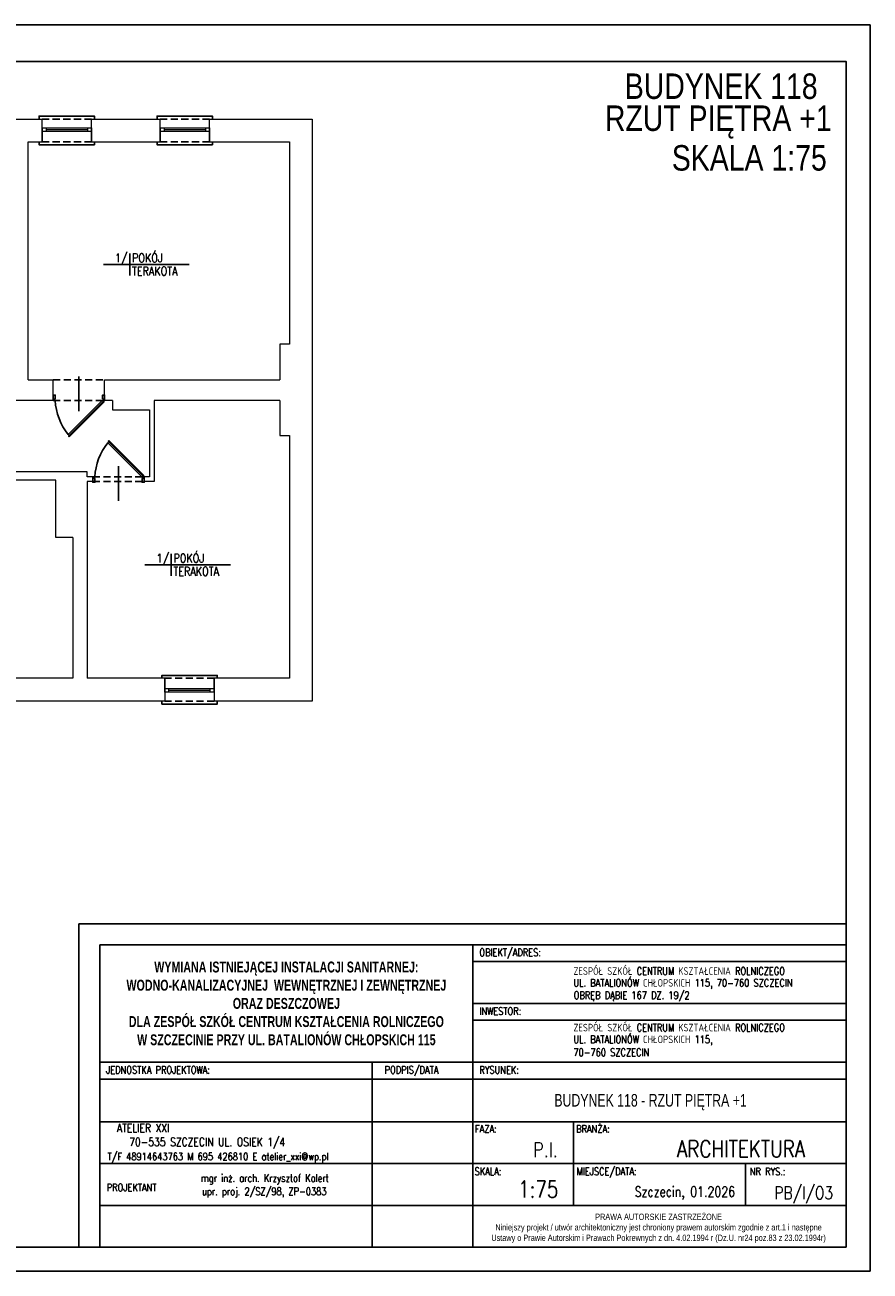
# Model space of a CAD drawing. Header units: millimetres. Extents: x -2626 to 2068, y -6169 to 7214.
# Tile 140 of 143: x -887 to 624, y 2451 to 4678. Entities that reach past the tile are written whole.
import ezdxf
from ezdxf.enums import TextEntityAlignment as Align

# ---------------------------------------------------------------- set-up
doc = ezdxf.new("R2010")
doc.units = ezdxf.units.MM
doc.linetypes.add('DASHED', pattern=[19.05, 12.7, -6.35])
doc.layers.get('0').update_dxf_attribs({"color": 252})
for name, color, linetype in [('1-OPIS', 252, 'Continuous'), ('1-OPIS-POM', 252, 'Continuous'), ('I-DRZWI', 252, 'Continuous'), ('I-NAD', 252, 'DASHED'), ('I-SCIANA', 252, 'Continuous'), ('I-WIDOK', 252, 'Continuous'), ('TABELKA', 252, 'Continuous')]:
    doc.layers.add(name, color=color, linetype=linetype)
doc.layers.add('I-OKNA', color=252, linetype='Continuous', lineweight=5)
doc.styles.add('ARIAL', font='arial.ttf', dxfattribs={"width": 0.8})
doc.styles.add('ROMANS', font='romans.shx', dxfattribs={"width": 0.75})
doc.styles.add('STYLE2', font='romans.shx', dxfattribs={"width": 0.9})
doc.styles.add('STYLE3', font='arial.ttf', dxfattribs={"width": 0.7})
doc.styles.add('STYLE5PRAWA', font='arial.ttf', dxfattribs={"width": 0.8})

# ---------------------------------------------------------------- blocks, each defined once
blk = doc.blocks.new('PRAWAAUTOR1')
at = {"insert": (443, 174.2), "char_height": 7.5, "width": 500, "attachment_point": 5, "style": 'STYLE5PRAWA'}
blk.add_mtext('\\fArial|b0|i0|c238|p34;PRAWA AUTORSKIE ZASTRZEŻONE\\PNiniejszy projekt / utwór architektoniczny jest chroniony prawem autorskim zgodnie z art.1 i następne \\PUstawy o Prawie Autorskim i Prawach Pokrewnych z dn. 4.02.1994 r (Dz.U. nr24 poz.83 z 23.02.1994r)', dxfattribs=at)
blk = doc.blocks.new('D90')
blk.add_line((32.6, 45), (-28, 45))
for points in [[(-9.2, 87.2), (-9.2, 90), (0, 90), (0, 86.3), (-6.4, 86.3), (-6.4, 87.2)], [(-72.6, 61.8), (-11.7, 0.9), (-10.6, 2), (-71.5, 62.9)], [(-9.2, 2.8), (-9.2, 0), (0, 0), (0, 3.7), (-6.4, 3.7), (-6.4, 2.8)]]:
    blk.add_lwpolyline(points, close=True)
blk.add_lwpolyline([(-11.3, 2.7), (-9.5, 4.5), (-68.6, 63.5), (-70.3, 61.8)])
blk.add_arc((-4.6, -14.5), 100.9, 92.6186, 129.3487)
blk = doc.blocks.new('OPIS-POM')
for p, q in [((-60, 0), (135, 0)), ((0, 25), (0, -25))]:
    blk.add_line(p, q)
at = {"style": 'ROMANS', "width": 0.8, "flags": 4}
blk.add_attdef('NR', text='', height=20, dxfattribs=at).set_placement((-5, 5), align=Align.RIGHT)
blk.add_attdef('NAZWA', (5, 5), '', height=20, dxfattribs=at)
blk.add_attdef('POW.', text='', height=20, dxfattribs=at).set_placement((-5, -5), align=Align.TOP_RIGHT)
blk.add_attdef('POSADZKA', text='', height=20, dxfattribs=at).set_placement((5, -5), align=Align.TOP_LEFT)

msp = doc.modelspace()

# ---------------------------------------------------------------- linework, layer by layer
at = {"layer": 'I-NAD'}
for points in [[(-856.8, 4509.9), (-768.4, 4509.9)], [(-645.7, 4509.9), (-557.2, 4509.9)], [(-856.8, 4469.1), (-768.4, 4469.1)], [(-645.7, 4469.1), (-557.2, 4469.1)], [(-836.9, 4043.8), (-744.9, 4043.8)], [(-836.9, 4007), (-744.8, 4007)], [(-766.1, 3870.2), (-673.9, 3870.2)], [(-766.1, 3862), (-674.1, 3862)], [(-548.8, 3510.2), (-637.2, 3510.2)], [(-548.8, 3469.4), (-637.2, 3469.4)]]:
    msp.add_lwpolyline(points, dxfattribs=at)
at = {"layer": 'I-OKNA'}
for points in [[(-856.8, 4494.2), (-768.4, 4494.2)], [(-856.8, 4488), (-768.4, 4488)], [(-849.5, 4494.2), (-849.5, 4488)], [(-849.5, 4491.1), (-775.7, 4491.1)], [(-775.7, 4494.2), (-775.7, 4488)], [(-645.7, 4494.2), (-557.2, 4494.2)], [(-645.7, 4488), (-557.2, 4488)], [(-638.3, 4494.2), (-638.3, 4488)], [(-638.3, 4491.1), (-564.6, 4491.1)], [(-564.6, 4494.2), (-564.6, 4488)], [(-548.8, 3491.4), (-637.2, 3491.4)], [(-548.8, 3485.2), (-637.2, 3485.2)], [(-629.9, 3485.2), (-629.9, 3491.4)], [(-556.1, 3488.3), (-629.9, 3488.3)], [(-556.1, 3485.2), (-556.1, 3491.4)]]:
    msp.add_lwpolyline(points, dxfattribs=at)
at = {"layer": 'I-SCIANA', "lineweight": 0}
for points in [[(-972.4, 4509.9), (-856.8, 4509.9)], [(-856.8, 4469.1), (-856.8, 4509.9)], [(-856.8, 4494.2), (-856.8, 4509.9)], [(-768.4, 4509.9), (-645.7, 4509.9)], [(-768.4, 4469.1), (-768.4, 4509.9)], [(-768.4, 4494.2), (-768.4, 4509.9)], [(-645.7, 4469.1), (-645.7, 4509.9)], [(-645.7, 4494.2), (-645.7, 4509.9)], [(-557.2, 4509.9), (-373.3, 4509.9), (-373.3, 3469.4)], [(-557.2, 4469.1), (-557.2, 4509.9)], [(-557.2, 4494.2), (-557.2, 4509.9)], [(-856.8, 4494.2), (-856.8, 4469.1)], [(-768.4, 4494.2), (-768.4, 4469.1)], [(-645.7, 4494.2), (-645.7, 4469.1)], [(-557.2, 4494.2), (-557.2, 4469.1)], [(-881.3, 4469.1), (-856.8, 4469.1)], [(-881.3, 4043.8), (-881.3, 4469.1)], [(-768.4, 4469.1), (-645.7, 4469.1)], [(-557.2, 4469.1), (-414.1, 4469.1), (-414.1, 4107.6)], [(-414.1, 4107.6), (-431.5, 4107.6), (-431.5, 4043.8)], [(-881.3, 4043.8), (-836.9, 4043.8)], [(-836.9, 4007), (-836.9, 4043.8)], [(-745.1, 4043.8), (-431.5, 4043.8)], [(-745.1, 4007), (-745.1, 4043.8)], [(-836.9, 4007), (-959.3, 4007)], [(-730.5, 4007), (-745.1, 4007)], [(-730.5, 4007), (-730.5, 3989.9), (-664.4, 3989.9)], [(-664.4, 3989.9), (-664.4, 3870.2)], [(-431.5, 4007), (-656.2, 4007)], [(-656.2, 4007), (-656.2, 3862)], [(-431.5, 4007), (-431.5, 3944.4), (-414.1, 3944.4)], [(-414.1, 3944.4), (-414.1, 3510.2)], [(-776.3, 3879.5), (-918.5, 3879.5)], [(-766.1, 3870.2), (-776.3, 3870.2), (-776.3, 3879.5)], [(-832.3, 3864.2), (-918.5, 3864.2)], [(-801.7, 3762.2), (-832.3, 3762.2), (-832.3, 3864.2)], [(-776.3, 3862), (-776.3, 3510.2)], [(-766.1, 3862), (-776.3, 3862)], [(-766.1, 3870.2), (-766.1, 3862)], [(-664.4, 3870.2), (-673.9, 3870.2)], [(-673.9, 3870.2), (-673.9, 3862)], [(-656.2, 3862), (-673.9, 3862)], [(-801.7, 3762.2), (-801.7, 3510.2)], [(-801.7, 3510.2), (-913.9, 3510.2)], [(-637.2, 3510.2), (-776.3, 3510.2)], [(-637.2, 3510.2), (-637.2, 3469.4)], [(-637.2, 3485.2), (-637.2, 3510.2)], [(-414.1, 3510.2), (-548.8, 3510.2)], [(-548.8, 3510.2), (-548.8, 3469.4)], [(-548.8, 3485.2), (-548.8, 3510.2)], [(-637.2, 3485.2), (-637.2, 3469.4)], [(-548.8, 3485.2), (-548.8, 3469.4)], [(-637.2, 3469.4), (-913.9, 3469.4)], [(-373.3, 3469.4), (-548.8, 3469.4)]]:
    msp.add_lwpolyline(points, dxfattribs=at)
at = {"layer": 'I-WIDOK'}
for points in [[(-862.1, 4509.9), (-862.1, 4515.1), (-763.2, 4515.1), (-763.2, 4509.9)], [(-650.9, 4509.9), (-650.9, 4515.1), (-552, 4515.1), (-552, 4509.9)], [(-862.1, 4469.1), (-862.1, 4463.9), (-763.2, 4463.9), (-763.2, 4469.1)], [(-650.9, 4469.1), (-650.9, 4463.9), (-552, 4463.9), (-552, 4469.1)], [(-543.5, 3510.2), (-543.5, 3515.4), (-642.4, 3515.4), (-642.4, 3510.2)], [(-543.5, 3469.4), (-543.5, 3464.2), (-642.4, 3464.2), (-642.4, 3469.4)]]:
    msp.add_lwpolyline(points, dxfattribs=at)
at = {"layer": 'TABELKA'}
for p, q in [((581.5, 3071.5), (-791, 3071.5)), ((-791, 3071.5), (-791, 2493.7)), ((581.5, 3034), (-753.5, 3034)), ((-753.5, 3034), (-753.5, 2493.7)), ((-86, 3034), (-86, 2493.7)), ((581.5, 2567.7), (581.5, 3034)), ((581.5, 2493.7), (581.5, 3034)), ((581.5, 2493.7), (581.5, 3034)), ((581.5, 2567.7), (581.5, 3034)), ((581.5, 2493.7), (581.5, 3034)), ((-86, 3004), (581.5, 3004)), ((-86, 2929), (581.5, 2929)), ((-86, 2899), (581.5, 2899)), ((-753.5, 2824), (581.5, 2824)), ((-753.5, 2824), (-86, 2824)), ((-266, 2824), (-266, 2493.7)), ((-753.5, 2794), (581.5, 2794)), ((-753.5, 2794), (-86, 2794)), ((-753.5, 2717.7), (581.5, 2717.7)), ((94, 2717.7), (94, 2567.7)), ((94, 2717.7), (94, 2567.7)), ((-753.5, 2642.7), (581.5, 2642.7)), ((-753.5, 2642.7), (-86, 2642.7)), ((401.5, 2642.7), (401.5, 2567.7)), ((-753.5, 2567.7), (581.5, 2567.7)), ((-753.5, 2567.7), (581.5, 2567.7)), ((-123.5, 2493.7), (-753.5, 2493.7)), ((-753.5, 2493.7), (581.5, 2493.7))]:
    msp.add_line(p, q, dxfattribs=at)
for points in [[(-2525.6, 4678.2), (-2525.6, 2450.7), (624.4, 2450.7), (624.4, 4678.2)], [(-2402.2, 2493.7), (581.5, 2493.7), (581.5, 4612.9), (-2402.2, 4612.9)]]:
    msp.add_lwpolyline(points, close=True, dxfattribs=at)

# ---------------------------------------------------------------- block references
at = {"layer": '1-OPIS-POM', "xscale": 0.7862338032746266, "yscale": 0.7862338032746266, "zscale": 0.7862338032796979}
for p in [(-699.8, 4249.9), (-625.6, 3713.2)]:
    msp.add_blockref('OPIS-POM', p, dxfattribs=at).add_auto_attribs({'NR': '1/', 'NAZWA': 'POKÓJ', 'POSADZKA': 'TERAKOTA'})
at = {"layer": 'I-DRZWI'}
for p, xscale, yscale, zscale, rotation in [((-744.8, 4016.4), 1.023659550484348, 1.023659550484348, 1.023659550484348, 90.00574018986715), ((-673.9, 3860.8), -1.023659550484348, 1.023659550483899, 1.023659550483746, 89.99425981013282)]:
    msp.add_blockref('D90', p, dxfattribs=dict(at, xscale=xscale, yscale=yscale, zscale=zscale, rotation=rotation))
at = {"layer": 'TABELKA', "xscale": 1.499988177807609, "yscale": 1.499988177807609, "zscale": 1.499988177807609}
msp.add_blockref('PRAWAAUTOR1', (-418.5, 2265.9), dxfattribs=at)

# ---------------------------------------------------------------- texts
at = {"layer": '1-OPIS', "char_height": 45.523, "width": 707.356, "attachment_point": 5, "style": 'ARIAL'}
for s, insert in [('{\\fArial|b0|i0|c0|p0;BUDYNEK 118}', (358.1, 4568.3)), ('{\\fArial|b0|i0|c0|p0;RZUT PI\\fArial|b0|i0|c238|p0;ĘTRA +1}', (352.8, 4504.5)), ('{\\fArial|b0|i0|c0|p0;SKALA 1:75}', (408.3, 4440.2))]:
    msp.add_mtext(s, dxfattribs=dict(at, insert=insert))
at = {"layer": 'TABELKA', "width": 0.8}
for s, style, p in [('OBIEKT/ADRES:', 'ROMANS', (-74.6, 3013.5)), ('ZESPÓŁ SZKÓŁ CENTRUM KSZTAŁCENIA ROLNICZEGO', 'ROMANS', (93.8, 2980.2)), ('UL. BATALIONÓW CHŁOPSKICH 115, 70-760 SZCZECIN  ', 'ROMANS', (93.7, 2959.1)), ('OBRĘB DĄBIE 167 DZ. 19/2', 'ROMANS', (94.2, 2937)), ('INWESTOR:', 'ROMANS', (-74.6, 2908.5)), ('ZESPÓŁ SZKÓŁ CENTRUM KSZTAŁCENIA ROLNICZEGO', 'ROMANS', (93.8, 2879.2)), ('UL. BATALIONÓW CHŁOPSKICH 115, ', 'ROMANS', (93.7, 2858.1)), ('70-760 SZCZECIN  ', 'ROMANS', (93.7, 2834.9)), ('JEDNOSTKA PROJEKTOWA:', 'ROMANS', (-742.1, 2803.5)), ('PODPIS/DATA', 'ROMANS', (-244, 2803.5)), ('RYSUNEK:', 'ROMANS', (-74.6, 2803.5)), ('FAZA:', 'ROMANS', (-82.4, 2698.1)), ('BRANŻA:', 'ROMANS', (98.5, 2698.1)), ('T/F 48914643763 M 695 426810 E atelier_xxi@wp.pl', 'ROMANS', (-739.6, 2648.7)), ('SKALA:', 'ROMANS', (-83.1, 2622.1)), ('MIEJSCE/DATA:', 'ROMANS', (99.4, 2622.1)), ('NR RYS.:', 'ROMANS', (409.2, 2621.9)), ('PROJEKTANT', 'STYLE2', (-741, 2593.3)), ('mgr inż. arch. Krzysztof Kalert', 'STYLE2', (-572.5, 2610.1)), ('upr. proj. 2/SZ/98, ZP-0383', 'STYLE2', (-570.6, 2586.4))]:
    msp.add_text(s, height=13.5, dxfattribs=dict(at, style=style)).set_placement(p)
at = {"layer": 'TABELKA', "style": 'ROMANS', "width": 0.8}
for s, height, p in [('ATELIER XXI ', 15, (-620.8, 2698.9)), ('70-535 SZCZECIN UL. OSIEK 1/4', 15, (-421.9, 2673.9)), ('P.I.', 26.25, (65.7, 2654.3)), ('ARCHITEKTURA', 30, (508.3, 2654.2)), ('1:75', 30, (66.7, 2582)), ('Szczecin, 01.2026', 18, (382.9, 2583.6)), ('PB/I/O3', 22.5, (558.1, 2579.1))]:
    msp.add_text(s, height=height, dxfattribs=at).set_placement(p, align=Align.RIGHT)
at = {"layer": 'TABELKA', "insert": (-419.7, 2929), "char_height": 19.4998, "width": 667.495, "attachment_point": 5, "style": 'STYLE3'}
msp.add_mtext('{\\fArial|b1|i0|c238|p34;WYMIANA ISTNIEJĄCEJ INSTALACJI SANITARNEJ: WODNO-KANALIZACYJNEJ  WEWNĘTRZNEJ I ZEWNĘTRZNEJ  \\PORAZ DESZCZOWEJ \\PDLA ZESP\\fArial|b1|i0|c0|p34;Ó\\fArial|b1|i0|c238|p34;Ł SZK\\fArial|b1|i0|c0|p34;Ó\\fArial|b1|i0|c238|p34;Ł CENTRUM KSZTAŁCENIA ROLNICZEGO \\PW SZCZECINIE PRZY UL. BATALION\\fArial|b1|i0|c0|p34;Ó\\fArial|b1|i0|c238|p34;W CHŁOPSKICH 115}', dxfattribs=at)
at = {"layer": 'TABELKA', "insert": (59.6, 2767.2), "char_height": 22.5, "attachment_point": 1, "style": 'STYLE3'}
msp.add_mtext('{\\fArial|b0|i0|c0|p0;BUDYNEK 118 - RZUT PI\\fArial|b0|i0|c238|p0;ĘTRA +1}', dxfattribs=at)

doc.saveas('drawing.dxf')
